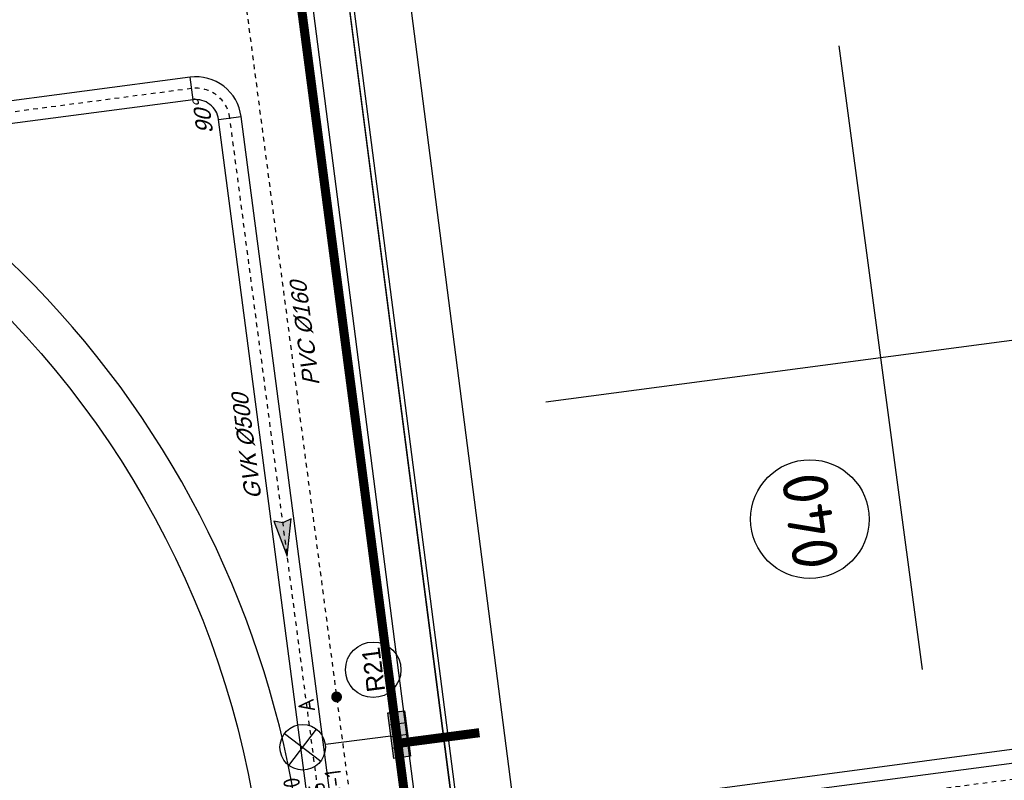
# Model space of a CAD drawing. Header units: metres. Extents: x 118052 to 118564, y 454784 to 455719.
# Tile 76 of 160: x 118205 to 118226, y 455292 to 455308. Entities that reach past the tile are written whole.
import ezdxf
from ezdxf.enums import TextEntityAlignment as Align

# ---------------------------------------------------------------- set-up
doc = ezdxf.new("R2010")
doc.units = ezdxf.units.M
doc.header["$LTSCALE"] = 0.5
for name, pattern in [('DASHED', [19.049999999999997, 12.7, -6.35]), ('Tauw_L_Center1', [13, 8, -1.67, 1.66, -1.67]), ('Tauw_L_Center2', [6.4990000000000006, 4, -0.833, 0.833, -0.833])]:
    doc.linetypes.add(name, pattern=pattern)
for name, color, linetype in [('_gebouwen', 7, 'Continuous'), ('_ob10', 7, 'Continuous'), ('_verharding', 7, 'Continuous'), ('A06-001-01', 7, 'Continuous'), ('EL6312--', 6, 'Continuous'), ('EL_N_A_EB00----REVISIE~-_-----', 1, 'Continuous'), ('KABELLOOP', 6, 'Continuous'), ('Koningsstal VIEUWPORT', 254, 'Continuous'), ('OL55_HAAG', 86, 'Continuous'), ('ZU_N_-_AL999---LR_pvc160_sdr34__18_^200~-_-----', 7, 'Continuous'), ('ZU_N_-_AL999---LR_pvc200_sdr34__20_^200~M_-----', 7, 'Continuous'), ('ZU_N_-_AL999---LS_GVK500_pgr05__18_^200~-_-----', 7, 'Continuous'), ('ZU_N_-_AL999---LS_GVK500_pgr05__18_^200~B_-----', 7, 'Continuous'), ('ZU_N_-_EL999---LR_pvc160_sdr34~H_-----', 2, 'Tauw_L_Center2'), ('ZU_N_-_EL999---LS_GVK500_pgr05~H_-----', 2, 'Tauw_L_Center2'), ('ZU_N_-_EL999---LS_GVK500_pgr05~W_-----', 2, 'Continuous'), ('ZU_N_-_EL999---LS_gvk700_vgr05~H_-----', 2, 'Tauw_L_Center1'), ('ZU_N_-_EL999---LS_gvk700_vgr05~W_-----', 2, 'Continuous'), ('ZU_N_-_ML999---LR_pvc200_sdr34__20_^200~M_-----', 7, 'Continuous'), ('ZU_N_-_ML999---LS_GVK500_pgr05~-_-----', 7, 'Tauw_L_Center2')]:
    doc.layers.add(name, color=color, linetype=linetype)
doc.styles.add('BURO-018', font='Isocp.shx', dxfattribs={"height": 360})
doc.styles.add('ISOCPEUR', font='isocpeur.ttf', dxfattribs={"height": 2.5})
doc.styles.add('tcb_isocp', font='tcb_isocp.shx')

# ---------------------------------------------------------------- blocks, each defined once
blk = doc.blocks.new('E00525')
at = {"linetype": 'ByBlock'}
h = blk.add_hatch(dxfattribs=at)
h.set_pattern_fill('ANGLE', color=0, scale=0.18438609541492, style=0)
h.set_pattern_definition([(360, (-37.67331033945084, -34.01927211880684), (5.551115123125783e-17, 1.287936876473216), [0.9366813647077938, -0.3512555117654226]), (90, (-37.67331033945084, -34.01927211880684), (-1.287936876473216, 1.387778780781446e-16), [0.9366813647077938, -0.3512555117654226])])
edge = h.paths.add_edge_path()
edge.add_line((-2.522521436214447, 2.863310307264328), (2.522521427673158, 2.863310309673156))
edge.add_line((2.522521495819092, 2.863310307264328), (2.522521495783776, 1.000000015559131))
edge.add_line((2.522521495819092, 1.000000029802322), (-2.522521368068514, 1.000000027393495))
edge.add_line((-2.522521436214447, 1), (-2.522521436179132, 2.863310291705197))
h = blk.add_hatch(color=0, dxfattribs=at)
edge = h.paths.add_edge_path()
edge.add_line((-2.522521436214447, 2.863310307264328), (2.522521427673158, 2.863310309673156))
edge.add_line((2.522521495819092, 2.863310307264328), (2.522521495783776, 1.000000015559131))
edge.add_line((2.522521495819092, 1.000000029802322), (-2.522521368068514, 1.000000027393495))
edge.add_line((-2.522521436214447, 1), (-2.522521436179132, 2.863310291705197))
at = {"color": 0, "linetype": 'ByBlock'}
for p, q in [((-1.767766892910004, 14.38605433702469), (1.767767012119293, 10.85052046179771)), ((1.767766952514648, 14.38605433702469), (-1.767766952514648, 10.85052043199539)), ((5.960464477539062e-08, 10.0973382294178), (1.192092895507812e-07, 2.863310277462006))]:
    blk.add_line(p, q, dxfattribs=at)
blk.add_lwpolyline([(-2.522521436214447, 2.863310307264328), (2.522521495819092, 2.863310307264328), (2.522521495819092, 1.000000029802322), (-2.522521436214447, 1)], close=True, dxfattribs=at)
blk.add_circle((0, 12.61828738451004), 2.500000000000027, dxfattribs=at)
at = {"color": 0, "linetype": 'ByBlock', "style": 'BURO-018'}
for tag, p in [('E_GKAST', (5.960464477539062e-08, 20.61828738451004)), ('E_GROEP', (5.960464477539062e-08, 17.61828738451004)), ('E_SGROEP', (4.500000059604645, 17.61828738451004)), ('E_ARMCODE', (0, 12.61828738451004)), ('E_SLET', (4.500000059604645, 11.61828738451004))]:
    blk.add_attdef(tag, text='', height=1.8, dxfattribs=at).set_placement(p, align=Align.MIDDLE)
blk = doc.blocks.new('A$C051E189E')
at = {"layer": 'EL6312--'}
ref = blk.add_blockref('E00525', (100515.0455378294, -29544.6266464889), dxfattribs=dict(at, xscale=200, yscale=200, zscale=200, rotation=2.214647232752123e-05))
ref.add_attrib('E_SGROEP', 'Q6-1', dxfattribs={"layer": '0', "color": 1, "linetype": 'ByBlock', "height": 360, "rotation": 2.219811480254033e-05, "style": 'BURO-018'}).set_placement((99492.45742201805, -27604.46658828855), align=Align.MIDDLE)
ref.add_attrib('E_GKAST', 'L100', dxfattribs={"layer": '0', "color": 1, "linetype": 'ByBlock', "height": 360, "rotation": 2.219811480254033e-05, "style": 'BURO-018'}).set_placement((99465.5313142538, -26678.25586694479), align=Align.MIDDLE)
ref.add_attrib('E_GROEP', '145-F6', dxfattribs={"layer": '0', "color": 1, "linetype": 'ByBlock', "height": 360, "rotation": 2.219811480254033e-05, "style": 'BURO-018'}).set_placement((99047.78981655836, -27209.6259778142), align=Align.MIDDLE)
ref.add_attrib('E_SLET', 'A', dxfattribs={"layer": '0', "color": 1, "linetype": 'ByBlock', "height": 360, "rotation": 2.219811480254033e-05, "style": 'BURO-018'}).set_placement((101415.0446516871, -27220.96882170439), align=Align.MIDDLE)
blk = doc.blocks.new('A$C6DFC50BF')
at = {"layer": 'KABELLOOP', "linetype": 'DASHED', "const_width": 200}
for points in [[(121473.4475425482, -29104.60709685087), (75382.6683382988, -29104.62439984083), (75382.6683382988, -11142.43978345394), (74473.44061136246, -11142.44013485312)], [(100327.7490159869, -30911.94260561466), (100327.7483374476, -29104.61503517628)]]:
    blk.add_lwpolyline(points, dxfattribs=at)
blk = doc.blocks.new('zustrmr')
at = {"color": 0}
blk.add_line((1, 0.2400001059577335), (0, 0), dxfattribs=at)
for p, q in [((0, 0), (1, -0.2399998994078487)), ((0.9199999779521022, 0), (1, 0.2400001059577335)), ((1, -0.2399998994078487), (0.9199999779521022, 0))]:
    blk.add_line(p, q)
for points in [[(0, 0), (1, 0.2400001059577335), (0.9199999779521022, 0)], [(0, 0), (1, -0.2399998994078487), (0.9199999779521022, 0)]]:
    blk.add_solid(points, dxfattribs=at)
blk = doc.blocks.new('Leidingen')
at = {"layer": 'ZU_N_-_EL999---LR_pvc160_sdr34~H_-----'}
blk.add_lwpolyline([(-137489.5869363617, 31947.11465049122), (-188547.2734174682, 31947.11465048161)], dxfattribs=at)
at = {"layer": 'ZU_N_-_EL999---LS_GVK500_pgr05~H_-----'}
blk.add_lwpolyline([(-187362.2734173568, 46854.73121984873), (-186544.5097988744, 46854.78264932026, -0.1989123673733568), (-186014.1658989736, 46635.1460882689), (-172215.1623215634, 32837.87805169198, 0.1989123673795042), (-171684.818421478, 32618.24149061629), (-147806.4550038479, 32619.74321067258, 0.4142135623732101), (-147056.5021730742, 33369.79037693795), (-147056.7971294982, 38059.79821541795, 0.1989206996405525), (-147276.5173998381, 38590.13148641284), (-149180.804817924, 40494.05731126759)], format="xyb", dxfattribs=at)
at = {"layer": 'ZU_N_-_EL999---LS_GVK500_pgr05~W_-----', "linetype": 'Continuous'}
for p, q in [((-147306.5021726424, 33369.77465441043), (-146806.5021735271, 33369.80609964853)), ((-147806.4707263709, 32869.74321021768), (-147806.4392811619, 32369.74321116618))]:
    blk.add_line(p, q, dxfattribs=at)
at = {"layer": 'ZU_N_-_EL999---LS_GVK500_pgr05~W_-----'}
for points in [[(-187362.2734174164, 47104.74991061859), (-186544.5255214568, 47104.78264881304, -0.1989123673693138), (-185837.4003216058, 46811.93390084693), (-172038.3967441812, 33014.66586420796, 0.198912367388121), (-171684.8341440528, 32868.24149016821), (-147806.4707263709, 32869.74321021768, 0.4142135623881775), (-147306.5021726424, 33369.77465441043), (-147306.7971289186, 38059.78249287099, 0.1989206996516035), (-147453.2773091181, 38413.33800688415), (-149358.652683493, 40318.35158128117)], [(-187362.2734172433, 46604.73121930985), (-186544.4940762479, 46604.78264976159, -0.1989123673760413), (-186190.9314763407, 46458.35827581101), (-172391.9278989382, 32661.09023917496, 0.1989123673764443), (-171684.8026988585, 32368.24149111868), (-147806.4392811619, 32369.74321116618, 0.4142135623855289), (-146806.5021735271, 33369.80609964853), (-146806.7971298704, 38059.81393799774, 0.1989206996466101), (-147099.7574903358, 38766.92496603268), (-149005.1328892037, 40671.93856510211)]]:
    blk.add_lwpolyline(points, format="xyb", dxfattribs=at)
at = {"layer": 'ZU_N_-_EL999---LS_gvk700_vgr05~H_-----'}
blk.add_lwpolyline([(-164437.6116859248, 28944.23523737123), (-164435.1461188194, 12156.0437051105)], dxfattribs=at)
at = {"layer": 'ZU_N_-_EL999---LS_gvk700_vgr05~W_-----'}
blk.add_lwpolyline([(-164087.6115575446, 28943.38591929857), (-164085.1461225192, 12156.09510696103)], dxfattribs=at)
at = {"layer": 'ZU_N_-_ML999---LR_pvc200_sdr34__20_^200~M_-----', "flags": 128}
blk.add_lwpolyline([(-160715.3351682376, 31947.1146504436, 0, 0, 0), (-160773.6427548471, 32051.99660960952, 0, 91.82399999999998, 0), (-160769.1997167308, 32044.00460439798, 91.82399999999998, 169.728, 0), (-160756.5702936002, 32021.28717194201, 169.728, 221.712, 0), (-160737.6436508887, 31987.24248799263, 221.712, 240, 0), (-160715.3351682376, 31947.1146504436, 240, 221.712, 0), (-160693.0266858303, 31906.98681292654, 221.712, 169.728, 0), (-160674.100043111, 31872.94212903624, 169.728, 91.82399999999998, 0), (-160661.4706197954, 31850.22469661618, 91.82399999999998, 0, 0), (-160657.027581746, 31842.23269135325, 0, 0, 0), (-160715.3351682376, 31947.1146504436, 0, 0, 0), (-160524.8519359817, 31604.47905581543, 0, 0, 0)], format="xyseb", dxfattribs=at)
at = {"layer": 'ZU_N_-_ML999---LR_pvc200_sdr34__20_^200~M_-----'}
blk.add_circle((-160228.6950468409, 31071.76081816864), 609.5060489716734, dxfattribs=at)
at = {"layer": 'EL_N_A_EB00----REVISIE~-_-----'}
for name in ['A$C051E189E', 'A$C6DFC50BF']:
    blk.add_blockref(name, (-262229.9305388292, 59850.06411849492), dxfattribs=at)
at = {"layer": 'ZU_N_-_ML999---LS_GVK500_pgr05~-_-----', "xscale": 799.9999999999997, "yscale": 799.9999999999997, "zscale": 799.9999999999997, "rotation": 0.003603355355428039}
blk.add_blockref('zustrmr', (-157511.5294623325, 32619.13285458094), dxfattribs=at)
at = {"layer": 'ZU_N_-_AL999---LR_pvc160_sdr34__18_^200~-_-----', "style": 'tcb_isocp', "oblique": 20.00023775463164}
blk.add_text('PVC %%129160', height=359.9999999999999, dxfattribs=at).set_placement((-153875.8142657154, 31426.06514557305))
at = {"layer": 'ZU_N_-_AL999---LR_pvc200_sdr34__20_^200~M_-----', "style": 'tcb_isocp'}
blk.add_text('R21', height=399.9999999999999, dxfattribs=at).set_placement((-160228.6950468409, 31071.76081816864), align=Align.MIDDLE)
at = {"layer": 'ZU_N_-_AL999---LS_GVK500_pgr05__18_^200~-_-----', "style": 'tcb_isocp', "oblique": 20.00023775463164}
blk.add_text('GVK %%129500', height=359.9999999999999, rotation=0.003602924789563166, dxfattribs=at).set_placement((-156183.8032121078, 33015.40421659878))
at = {"layer": 'ZU_N_-_AL999---LS_GVK500_pgr05__18_^200~B_-----', "style": 'tcb_isocp', "oblique": 20.00023775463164}
blk.add_text('90%%d', height=359.9999999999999, dxfattribs=at).set_placement((-147725.8026304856, 33205.58684506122), align=Align.MIDDLE_CENTER)

msp = doc.modelspace()

# ---------------------------------------------------------------- linework, layer by layer
at = {"layer": '_gebouwen'}
for p, q in [((118224.6085695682, 455294.1407552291), (118222.7771664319, 455307.8001777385)), ((118233.1614249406, 455302.2283554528), (118216.3515197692, 455299.9954012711)), ((118232.0937375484, 455293.1225456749), (118215.4949541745, 455290.9174126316))]:
    msp.add_line(p, q, dxfattribs=at)
msp.add_lwpolyline([(118231.551, 455275.249), (118231.66, 455274.44), (118235.452, 455274.9230000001), (118235.36, 455275.7370000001), (118236.791, 455275.9110000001), (118232.711, 455307.428), (118233.696, 455307.569), (118233.304, 455310.935), (118232.3, 455310.797), (118232.2301419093, 455311.3309918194), (118222.766, 455310.141), (118213.373, 455308.8130000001), (118217.918, 455273.47), (118231.551, 455275.249)], dxfattribs=at)
for centre, radius in [((118189.9376950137, 455287.7765177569), 20.3006012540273), ((118222.1370735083, 455297.435468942), 1.3)]:
    msp.add_circle(centre, radius, dxfattribs=at)
at = {"layer": '_ob10'}
for points in [[(118210.3890503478, 455282.1901451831), (118215.3839670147, 455282.7824162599), (118214.2228127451, 455291.8342764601), (118211.9019731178, 455309.7845829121), (118223.430538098, 455311.2478872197), (118234.8003390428, 455312.6607878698)], [(118210.3603281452, 455282.0860389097), (118215.496, 455282.695), (118214.322, 455291.847), (118212.014, 455309.698), (118223.443, 455311.1486666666), (118234.8292154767, 455312.5636071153)]]:
    msp.add_lwpolyline(points, dxfattribs=at)
at = {"layer": '_verharding'}
msp.add_arc((118189.9376950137, 455287.7765177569), 21.2006012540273, 344.4302540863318, 56.9227672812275, dxfattribs=at)
at = {"layer": 'OL55_HAAG'}
msp.add_lwpolyline([(118215.3839670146, 455282.7824162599), (118211.4072545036, 455313.6109355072), (118210.6136230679, 455313.5101797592), (118214.5905409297, 455282.6800685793), (118215.3839670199, 455282.7824162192)], dxfattribs=at)

# ---------------------------------------------------------------- block references
at = {"layer": 'Koningsstal VIEUWPORT', "color": 6, "xscale": 0.0009975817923, "yscale": 0.0009975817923, "zscale": 0.0009975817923, "rotation": 97.46987594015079}
msp.add_blockref('Leidingen', (118222.5204054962, 455456.6506997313), dxfattribs=at)

# ---------------------------------------------------------------- texts
at = {"layer": 'A06-001-01', "style": 'ISOCPEUR'}
msp.add_text('040', height=1, rotation=97.75057734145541, dxfattribs=at).set_placement((118222.7835511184, 455296.4122639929))

doc.saveas('drawing.dxf')
